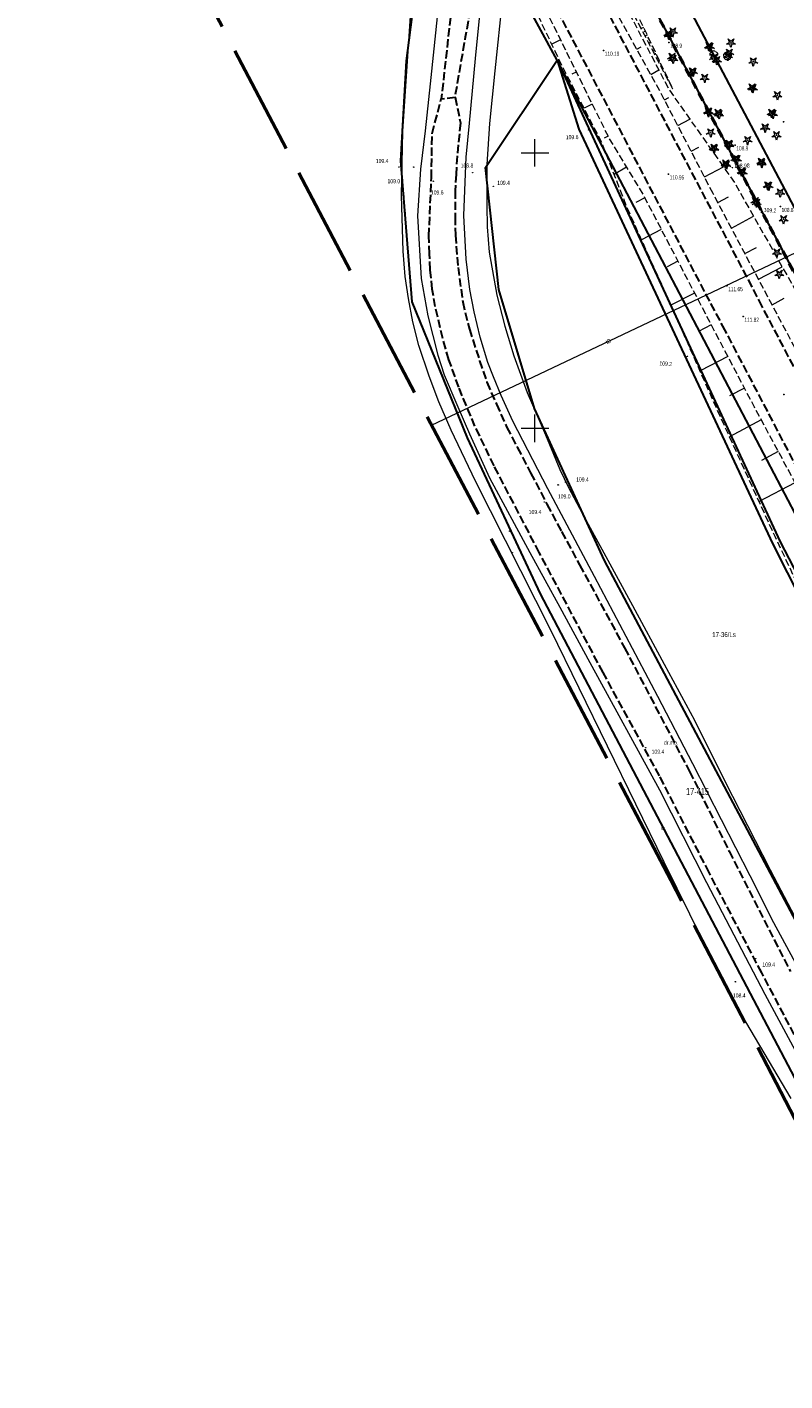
# Model space of a CAD drawing. Header units: metres. Extents: x 7529521 to 7531797, y 5723878 to 5728074.
# Tile 4 of 90: x 7531408 to 7531545, y 5724127 to 5724373. Entities that reach past the tile are written whole.
import ezdxf
from ezdxf.enums import TextEntityAlignment as Align

# ---------------------------------------------------------------- set-up
doc = ezdxf.new("R2010")
doc.units = ezdxf.units.M
for name, pattern in [('2_KTJZ01', [2, 1.5, -0.5]), ('2_PTRW02', [0]), ('4_SUPT_01', [0]), ('GAO', [2.5, 1.5, -1]), ('GDE', [0]), ('GUZ', [1, 0.5, -0.5]), ('L_0_05', [1.75, 1.25, -0.5]), ('L_0_06', [2, 1.5, -0.5]), ('L_0_09', [2.5, 2, -0.5])]:
    doc.linetypes.add(name, pattern=pattern)
doc.layers.get('0').update_dxf_attribs({"color": 252})
for name, color, linetype, lineweight in [('Dzialki', 80, 'GDE', 30), ('jezdnia', 252, 'L_0_06', 18), ('k', 252, 'Continuous', 18), ('KTJZ_E_T_0', 252, 'Continuous', 15), ('KTJZ_L_0', 251, '2_KTJZ01', 30), ('Numery_dzialek', 80, 'Continuous', 30), ('Numery_uzytkow', 252, 'Continuous', 9), ('PTRW_E_T_0', 252, 'Continuous', 15), ('PTRW_L_1', 252, 'Continuous', 18), ('RTPW_T_0', 252, 'Continuous', 15), ('RTPW_T_1', 252, 'Continuous', 15), ('skarpa nieumocniona', 252, 'L_0_05', 18), ('SUPT_E_T_0', 30, 'Continuous', 15), ('SUPT_L_0', 30, '4_SUPT_01', 18), ('Uzytki', 252, 'GUZ', 18), ('wysokosci_naturalne', 7, 'Continuous', 18), ('wysokosci_sztuczne', 7, 'Continuous', 18)]:
    doc.layers.add(name, color=color, linetype=linetype, lineweight=lineweight)
doc.layers.add('EPGPO_L_0', color=7, linetype='GAO', lineweight=50, true_color=0x940094)
doc.layers.add('zakres', color=7, linetype='L_0_09', lineweight=50, true_color=0xff05ff)
doc.styles.get("Standard").update_dxf_attribs({"font": 'arial.ttf'})

# ---------------------------------------------------------------- blocks, each defined once
blk = doc.blocks.new('2_RTPW02')
at = {"linetype": 'Continuous'}
blk.add_circle((0, 0), 0.045, dxfattribs=at)
blk = doc.blocks.new('2_RTPW01')
at = {"linetype": 'Continuous'}
blk.add_circle((0, 0), 0.045, dxfattribs=at)
blk = doc.blocks.new('OBOP01_01')
at = {"linetype": 'Continuous', "lineweight": 18}
blk.add_hatch(color=0, dxfattribs=at).paths.add_polyline_path([(0, -0.1, 1), (0, 0.1, 1)])
at = {"color": 0, "linetype": 'Continuous', "lineweight": 18, "flags": 128}
blk.add_lwpolyline([(0, -1.74), (-0.35, -0.48), (-1.65, -0.54), (-0.57, 0.18), (-1.02, 1.4), (0, 0.6), (1.02, 1.4), (0.57, 0.18), (1.65, -0.54), (0.35, -0.48), (0, -1.74)], dxfattribs=at)
at = {"color": 0, "linetype": 'Continuous', "lineweight": 18}
blk.add_circle((0, 0), 0.1, dxfattribs=at)
blk = doc.blocks.new('OBOP02_01')
at = {"linetype": 'Continuous', "lineweight": 18}
blk.add_hatch(color=0, dxfattribs=at).paths.add_polyline_path([(0, -0.1, 1), (0, 0.1, 1)])
at = {"color": 0, "linetype": 'Continuous', "lineweight": 18}
blk.add_circle((0, 0), 0.1, dxfattribs=at)
for centre, radius, start, end in [((-0.77, 0.25), 0.7, 101.6336, 222.6627), ((0, 0.8), 0.7, 29.8459, 150.1541), ((0.77, 0.25), 0.7, 317.3373, 78.3664), ((-0.46, -0.64), 0.71, 174.3693, 292.5572), ((0.46, -0.64), 0.71, 247.4428, 5.6307)]:
    blk.add_arc(centre, radius, start, end, dxfattribs=at)
blk = doc.blocks.new('RTPW01')
at = {"linetype": 'Continuous', "lineweight": 13}
blk.add_hatch(color=0, dxfattribs=at).paths.add_polyline_path([(0, -0.09, 1), (0, 0.09, 1)])
at = {"color": 0, "linetype": 'Continuous', "lineweight": 13}
blk.add_circle((0, 0), 0.0906, dxfattribs=at)
blk = doc.blocks.new('RTPW02')
at = {"linetype": 'Continuous', "lineweight": 13}
blk.add_hatch(color=0, dxfattribs=at).paths.add_polyline_path([(0, -0.09, 1), (0, 0.09, 1)])
at = {"color": 0, "linetype": 'Continuous', "lineweight": 13}
blk.add_circle((0, 0), 0.0906, dxfattribs=at)

msp = doc.modelspace()

# ---------------------------------------------------------------- linework, layer by layer
at = {"layer": 'Dzialki'}
for p, q in [((7531501.87, 5724413.41), (7531549.19, 5724324.19)), ((7531476.67, 5724366.71), (7531482.09, 5724407.62)), ((7531504.02, 5724366.79), (7531482.09, 5724407.62)), ((7531571.2, 5724294.37), (7531526.32, 5724379.39)), ((7531475.68, 5724348.53), (7531476.67, 5724366.71)), ((7531491.05, 5724347.34), (7531504.02, 5724366.79)), ((7531607.28, 5724169.95), (7531504.02, 5724366.79)), ((7531504.02, 5724366.79), (7531544.45, 5724279.52)), ((7531504.02, 5724366.79), (7531507.97, 5724354.31)), ((7531507.97, 5724354.31), (7531543.12, 5724279.08)), ((7531477.7, 5724322.94), (7531475.68, 5724348.53)), ((7531493.46, 5724325.19), (7531491.05, 5724347.34)), ((7531499.9, 5724303.58), (7531493.46, 5724325.19)), ((7531487.79, 5724298.26), (7531477.7, 5724322.94)), ((7531512.6, 5724275.99), (7531499.9, 5724303.58)), ((7531500.99, 5724269.93), (7531487.79, 5724298.26)), ((7531543.12, 5724279.08), (7531599.91, 5724166.07)), ((7531544.45, 5724279.52), (7531602.29, 5724167.32)), ((7531558.92, 5724188.69), (7531512.6, 5724275.99)), ((7531547.83, 5724180.83), (7531500.99, 5724269.93))]:
    msp.add_line(p, q, dxfattribs=at)
at = {"layer": 'EPGPO_L_0', "linetype": 'GAO'}
msp.add_line((7531549.19, 5724324.19), (7531501.87, 5724413.41), dxfattribs=at)
at = {"layer": 'jezdnia', "color": 251, "lineweight": 30, "flags": 128}
for points in [[(7531541.23, 5724322.09), (7531538.4, 5724327.6), (7531527.77, 5724347.77), (7531515.97, 5724370.33), (7531505.73, 5724390.09), (7531498.77, 5724403.48), (7531488.64, 5724422.78), (7531479.95, 5724439.43), (7531476.36, 5724446.19), (7531465.88, 5724466.03), (7531456.12, 5724484.51), (7531436.66, 5724521.49)], [(7531429.64, 5724517.44), (7531432.66, 5724511.75), (7531448.95, 5724480.75), (7531458.7, 5724462.07), (7531468.89, 5724442.78), (7531481.3, 5724419.27), (7531491.88, 5724399.08), (7531498.25, 5724386.84), (7531508.98, 5724366.41), (7531520.43, 5724344.51), (7531531.18, 5724323.94), (7531534.04, 5724318.55)], [(7531491.88, 5724399.08), (7531491.75, 5724396.02), (7531489.99, 5724393.38), (7531488.22, 5724390.43), (7531486.41, 5724386.07), (7531484.78, 5724375.79), (7531483.01, 5724359.78), (7531485.51, 5724360.08), (7531487.42, 5724371.04), (7531488.6, 5724377.69), (7531490.11, 5724385.55), (7531492.04, 5724389), (7531493.86, 5724389.62), (7531495.68, 5724388.95), (7531498.25, 5724386.84)], [(7531611.17, 5724189.08), (7531609.03, 5724193.02), (7531601.68, 5724207), (7531594.03, 5724221.56), (7531584.82, 5724239.07), (7531578.17, 5724251.71), (7531570.09, 5724267.2), (7531562.3, 5724282.06), (7531554.61, 5724296.66), (7531548.48, 5724308.32), (7531541.23, 5724322.09)], [(7531534.04, 5724318.55), (7531541.28, 5724304.74), (7531547.41, 5724293), (7531555.56, 5724277.55), (7531562.92, 5724263.48), (7531571.32, 5724247.59), (7531577.74, 5724235.28), (7531586.85, 5724217.94), (7531594.48, 5724203.39), (7531601.65, 5724189.66), (7531603.73, 5724185.47)]]:
    msp.add_lwpolyline(points, dxfattribs=at)
at = {"layer": 'k', "linetype": 'Continuous', "lineweight": 18, "flags": 128}
for points in [[(7531500, 5724347.5), (7531500, 5724352.5)], [(7531497.5, 5724350), (7531502.5, 5724350)], [(7531500, 5724297.5), (7531500, 5724302.5)], [(7531497.5, 5724300), (7531502.5, 5724300)]]:
    msp.add_lwpolyline(points, dxfattribs=at)
at = {"layer": 'KTJZ_L_0', "linetype": '2_KTJZ01'}
for p, q in [((7531481.33, 5724353.51), (7531483.01, 5724359.78)), ((7531485.51, 5724360.08), (7531486.49, 5724355.42)), ((7531486.49, 5724355.42), (7531485.87, 5724349.42)), ((7531481.22, 5724345.47), (7531481.33, 5724353.51)), ((7531485.87, 5724349.42), (7531485.68, 5724346.13)), ((7531480.75, 5724334.86), (7531481.22, 5724345.47)), ((7531485.68, 5724346.13), (7531485.54, 5724343.13)), ((7531485.54, 5724343.13), (7531485.5, 5724338.38)), ((7531485.5, 5724338.38), (7531485.57, 5724335.05)), ((7531480.86, 5724331.64), (7531480.75, 5724334.86)), ((7531485.57, 5724335.05), (7531486.05, 5724329.2)), ((7531481, 5724328.76), (7531480.86, 5724331.64)), ((7531481.37, 5724325.28), (7531481, 5724328.76)), ((7531486.05, 5724329.2), (7531486.89, 5724322.95)), ((7531481.92, 5724322.1), (7531481.37, 5724325.28)), ((7531483.27, 5724316.29), (7531481.92, 5724322.1)), ((7531486.89, 5724322.95), (7531488.1, 5724318.01)), ((7531488.1, 5724318.01), (7531489.96, 5724312.27)), ((7531484.4, 5724312.45), (7531483.27, 5724316.29)), ((7531486.16, 5724307.44), (7531484.4, 5724312.45)), ((7531489.96, 5724312.27), (7531491.28, 5724308.36)), ((7531489.12, 5724300.38), (7531486.16, 5724307.44)), ((7531491.28, 5724308.36), (7531493, 5724304.41)), ((7531493, 5724304.41), (7531494.86, 5724300.24)), ((7531492.58, 5724293.2), (7531489.12, 5724300.38)), ((7531494.86, 5724300.24), (7531496.8, 5724296.55)), ((7531496.8, 5724296.55), (7531499.21, 5724291.94)), ((7531500.77, 5724277.47), (7531492.58, 5724293.2)), ((7531499.21, 5724291.94), (7531502.18, 5724286.23)), ((7531502.18, 5724286.23), (7531504.81, 5724281.26)), ((7531504.81, 5724281.26), (7531508.1, 5724275.23)), ((7531512.35, 5724255.7), (7531500.77, 5724277.47)), ((7531508.1, 5724275.23), (7531516.25, 5724260.16)), ((7531516.25, 5724260.16), (7531528.03, 5724237.74)), ((7531522.59, 5724236.92), (7531512.35, 5724255.7)), ((7531531.6, 5724219.37), (7531522.59, 5724236.92)), ((7531528.03, 5724237.74), (7531535.23, 5724223.23)), ((7531535.23, 5724223.23), (7531546.35, 5724201.41)), ((7531541.14, 5724201.17), (7531531.6, 5724219.37)), ((7531548.92, 5724186.43), (7531541.14, 5724201.17))]:
    msp.add_line(p, q, dxfattribs=at)
at = {"layer": 'PTRW_L_1', "linetype": '2_PTRW02', "lineweight": 0}
for p, q in [((7531483.32, 5724385.28), (7531481.64, 5724368.89)), ((7531494.54, 5724382.39), (7531492.72, 5724364.91)), ((7531489.24, 5724367.11), (7531490.3, 5724378.15)), ((7531476.04, 5724353.93), (7531477.5, 5724375.73)), ((7531481.64, 5724368.89), (7531480.98, 5724362.53)), ((7531488.15, 5724355.37), (7531489.24, 5724367.11)), ((7531492.72, 5724364.91), (7531491.73, 5724355.33)), ((7531480.98, 5724362.53), (7531480.06, 5724353.98)), ((7531475.79, 5724342.27), (7531476.04, 5724353.93)), ((7531480.06, 5724353.98), (7531479.22, 5724347.03)), ((7531487.49, 5724349.19), (7531488.15, 5724355.37)), ((7531491.73, 5724355.33), (7531491.25, 5724347.91)), ((7531487.12, 5724338.62), (7531487.49, 5724349.19)), ((7531479.22, 5724347.03), (7531478.71, 5724338.54)), ((7531491.25, 5724347.91), (7531491.25, 5724340.45)), ((7531476.08, 5724332.14), (7531475.79, 5724342.27)), ((7531491.25, 5724340.45), (7531491.33, 5724336.54)), ((7531478.71, 5724338.54), (7531479.37, 5724327.21)), ((7531487.49, 5724330.72), (7531487.12, 5724338.62)), ((7531491.33, 5724336.54), (7531491.69, 5724331.97)), ((7531476.48, 5724327.57), (7531476.08, 5724332.14)), ((7531491.69, 5724331.97), (7531493.08, 5724324.14)), ((7531488.18, 5724325.2), (7531487.49, 5724330.72)), ((7531477.03, 5724323.58), (7531476.48, 5724327.57)), ((7531479.37, 5724327.21), (7531480.58, 5724320.44)), ((7531488.95, 5724321.14), (7531488.18, 5724325.2)), ((7531477.87, 5724319.3), (7531477.03, 5724323.58)), ((7531493.08, 5724324.14), (7531494.55, 5724318.55)), ((7531480.58, 5724320.44), (7531482.4, 5724313.28)), ((7531490.05, 5724316.57), (7531488.95, 5724321.14)), ((7531478.93, 5724315.06), (7531477.87, 5724319.3)), ((7531494.55, 5724318.55), (7531496.19, 5724313.14)), ((7531480.8, 5724309.47), (7531478.93, 5724315.06)), ((7531491.44, 5724311.97), (7531490.05, 5724316.57)), ((7531482.4, 5724313.28), (7531483.5, 5724309.69)), ((7531496.19, 5724313.14), (7531498.6, 5724306.52)), ((7531483.5, 5724309.69), (7531485.99, 5724303.91)), ((7531492.5, 5724309.37), (7531491.44, 5724311.97)), ((7531482.59, 5724304.79), (7531480.8, 5724309.47)), ((7531493.89, 5724305.93), (7531492.5, 5724309.37)), ((7531484.82, 5724299.67), (7531482.59, 5724304.79)), ((7531496.01, 5724301.32), (7531493.89, 5724305.93)), ((7531498.6, 5724306.52), (7531501.9, 5724298.84)), ((7531485.99, 5724303.91), (7531488.11, 5724299.01)), ((7531502.33, 5724289), (7531496.01, 5724301.32)), ((7531489.24, 5724290.41), (7531484.82, 5724299.67)), ((7531488.11, 5724299.01), (7531491.77, 5724291.01)), ((7531501.9, 5724298.84), (7531504.53, 5724292.51)), ((7531504.53, 5724292.51), (7531506.1, 5724289.26)), ((7531502.88, 5724263.39), (7531489.24, 5724290.41)), ((7531491.77, 5724291.01), (7531499.04, 5724277.48)), ((7531510.82, 5724273.13), (7531502.33, 5724289)), ((7531506.1, 5724289.26), (7531508.55, 5724284.61)), ((7531508.55, 5724284.61), (7531512.87, 5724276.75)), ((7531499.04, 5724277.48), (7531504.49, 5724267.53)), ((7531512.87, 5724276.75), (7531517.69, 5724267.87)), ((7531522.3, 5724251.3), (7531510.82, 5724273.13)), ((7531517.69, 5724267.87), (7531523.47, 5724257.19)), ((7531504.49, 5724267.53), (7531509.94, 5724257.51)), ((7531523.47, 5724221.23), (7531502.88, 5724263.39)), ((7531509.94, 5724257.51), (7531522.59, 5724234.36)), ((7531523.47, 5724257.19), (7531528.92, 5724247.06)), ((7531528.66, 5724239.12), (7531522.3, 5724251.3)), ((7531528.92, 5724247.06), (7531534.44, 5724235.94)), ((7531539.05, 5724218.76), (7531528.66, 5724239.12)), ((7531534.44, 5724235.94), (7531542.67, 5724219.89)), ((7531522.59, 5724234.36), (7531531.11, 5724217.54)), ((7531535.1, 5724197.61), (7531523.47, 5724221.23)), ((7531543.36, 5724210.27), (7531539.05, 5724218.76)), ((7531542.67, 5724219.89), (7531547.17, 5724211.33)), ((7531531.11, 5724217.54), (7531541.72, 5724197.32)), ((7531550.46, 5724197.07), (7531543.36, 5724210.27)), ((7531546.47, 5724178.37), (7531535.1, 5724197.61)), ((7531541.72, 5724197.32), (7531550.6, 5724180.76))]:
    msp.add_line(p, q, dxfattribs=at)
at = {"layer": 'skarpa nieumocniona', "color": 252, "lineweight": 18, "flags": 128}
for points in [[(7531532.32, 5724342.59), (7531522.81, 5724360.93), (7531514.91, 5724375.29), (7531511.16, 5724383.25), (7531499.95, 5724404.19), (7531488.16, 5724427.12), (7531481.78, 5724439.91), (7531482.43, 5724441.13), (7531483.33, 5724440.28), (7531489.53, 5724428.18), (7531501.74, 5724405.31), (7531512.66, 5724384.26), (7531516.59, 5724376.31), (7531524.32, 5724361.49), (7531536.18, 5724344.63), (7531548.28, 5724323.25), (7531559.03, 5724304.85), (7531566.78, 5724291.82), (7531571.95, 5724281.85), (7531580.12, 5724268.57), (7531589.87, 5724253.78), (7531596.23, 5724239.44), (7531603.24, 5724228.55), (7531611.97, 5724216.7), (7531625.15, 5724181.74), (7531623.17, 5724178.91), (7531619.83, 5724177.39), (7531614.57, 5724187.94), (7531614.66, 5724188.48), (7531610.8, 5724194.33), (7531603.09, 5724208.17), (7531595.68, 5724222.34), (7531586.48, 5724239.83), (7531579.8, 5724252.94), (7531571.62, 5724268.24), (7531563.72, 5724283.18), (7531556.27, 5724297.38), (7531550.03, 5724309.25), (7531542.74, 5724322.94)], [(7531491.05, 5724428.71), (7531503.15, 5724406.37), (7531514.12, 5724384.88), (7531516, 5724380.6), (7531517.68, 5724376.97), (7531525.01, 5724361.56), (7531517.04, 5724376.82), (7531515.27, 5724380.19), (7531513.03, 5724384.37), (7531502.06, 5724405.67), (7531490.06, 5724428.29), (7531483.66, 5724440.47), (7531483.47, 5724441.6), (7531484.29, 5724441.55)], [(7531554.25, 5724257.64), (7531543.57, 5724280.36), (7531532.79, 5724304), (7531526.65, 5724317.93), (7531516.78, 5724339.91), (7531512.01, 5724352.12), (7531504.93, 5724365.76), (7531498.09, 5724380.13), (7531493.89, 5724387.48), (7531493.63, 5724388.12), (7531494.63, 5724388.37), (7531499.58, 5724380.74), (7531506.62, 5724366.45), (7531513.43, 5724352.66), (7531519.66, 5724342.32), (7531539.76, 5724303.89), (7531546.04, 5724292.24), (7531554.21, 5724276.48), (7531561.52, 5724262.57), (7531569.94, 5724246.67), (7531576.32, 5724234.31), (7531585.38, 5724217.06), (7531593.26, 5724202.1), (7531600.61, 5724188.26), (7531602.22, 5724182.6), (7531608.04, 5724171.68), (7531605.63, 5724170.48), (7531603.16, 5724170.41), (7531599.75, 5724171.04), (7531597.13, 5724173.14), (7531593.51, 5724178.92)]]:
    msp.add_lwpolyline(points, close=True, dxfattribs=at)
at = {"layer": 'skarpa nieumocniona', "color": 252, "linetype": 'Continuous', "lineweight": 18, "flags": 128}
for points in [[(7531519.69, 5724372.73), (7531519.28, 5724372.54)], [(7531520.02, 5724372.06), (7531519.82, 5724371.96)], [(7531520.34, 5724371.38), (7531519.97, 5724371.21)], [(7531504.63, 5724370.49), (7531503.05, 5724369.71)], [(7531518.47, 5724368.83), (7531519.25, 5724369.26)], [(7531520.66, 5724370.7), (7531520.49, 5724370.62)], [(7531520.98, 5724370.02), (7531520.67, 5724369.87)], [(7531521.31, 5724369.35), (7531521.16, 5724369.28)], [(7531521.63, 5724368.67), (7531521.36, 5724368.54)], [(7531521.95, 5724367.99), (7531521.83, 5724367.94)], [(7531522.27, 5724367.32), (7531522.06, 5724367.21)], [(7531522.59, 5724366.64), (7531522.5, 5724366.59)], [(7531507.5, 5724364.66), (7531506.7, 5724364.27)], [(7531521, 5724364.23), (7531522.47, 5724365.04)], [(7531522.92, 5724365.96), (7531522.75, 5724365.88)], [(7531523.24, 5724365.28), (7531523.17, 5724365.25)], [(7531523.56, 5724364.61), (7531523.45, 5724364.55)], [(7531523.88, 5724363.93), (7531523.84, 5724363.91)], [(7531524.21, 5724363.25), (7531524.14, 5724363.22)], [(7531524.53, 5724362.58), (7531524.51, 5724362.57)], [(7531524.85, 5724361.9), (7531524.84, 5724361.89)], [(7531510.38, 5724358.83), (7531508.9, 5724358.1)], [(7531523.49, 5724359.61), (7531524.28, 5724360.02)], [(7531525.91, 5724354.95), (7531528.11, 5724356.09)], [(7531513.26, 5724353.01), (7531512.58, 5724352.67)], [(7531528.33, 5724350.29), (7531529.74, 5724351.03)], [(7531516.58, 5724347.42), (7531514.37, 5724346.09)], [(7531530.74, 5724345.63), (7531534.21, 5724347.43)], [(7531519.91, 5724341.84), (7531518.3, 5724341)], [(7531533.17, 5724340.98), (7531535.13, 5724342.01)], [(7531535.63, 5724336.34), (7531539.66, 5724338.48)], [(7531522.92, 5724336.08), (7531519.34, 5724334.21)], [(7531538.09, 5724331.7), (7531540.17, 5724332.8)], [(7531525.94, 5724330.32), (7531523.97, 5724329.3)], [(7531540.55, 5724327.06), (7531544.84, 5724329.33)], [(7531528.95, 5724324.56), (7531524.68, 5724322.33)], [(7531543.01, 5724322.42), (7531545.22, 5724323.6)], [(7531531.96, 5724318.8), (7531529.65, 5724317.59)], [(7531534.97, 5724313.04), (7531529.96, 5724310.42)], [(7531537.99, 5724307.28), (7531535.29, 5724305.87)], [(7531541.03, 5724301.54), (7531535.32, 5724298.46)], [(7531544.11, 5724295.82), (7531541.07, 5724294.17)], [(7531547.16, 5724290.08), (7531540.67, 5724286.71)]]:
    msp.add_lwpolyline(points, dxfattribs=at)
at = {"layer": 'SUPT_L_0', "linetype": '4_SUPT_01'}
msp.add_line((7531481.24, 5724300.6), (7531551.54, 5724333.9), dxfattribs=at)
at = {"layer": 'Uzytki'}
for p, q in [((7531501.87, 5724413.41), (7531549.19, 5724324.19)), ((7531482.09, 5724407.62), (7531476.67, 5724366.71)), ((7531571.2, 5724294.37), (7531526.32, 5724379.39)), ((7531476.67, 5724366.71), (7531475.68, 5724348.53)), ((7531491.05, 5724347.34), (7531504.02, 5724366.79)), ((7531504.02, 5724366.79), (7531544.45, 5724279.52)), ((7531475.68, 5724348.53), (7531477.7, 5724322.94)), ((7531493.46, 5724325.19), (7531491.05, 5724347.34)), ((7531499.9, 5724303.58), (7531493.46, 5724325.19)), ((7531477.7, 5724322.94), (7531487.79, 5724298.26)), ((7531512.6, 5724275.99), (7531499.9, 5724303.58)), ((7531487.79, 5724298.26), (7531500.99, 5724269.92)), ((7531544.45, 5724279.52), (7531602.29, 5724167.32)), ((7531558.92, 5724188.69), (7531512.6, 5724275.99)), ((7531500.99, 5724269.92), (7531547.83, 5724180.83))]:
    msp.add_line(p, q, dxfattribs=at)
at = {"layer": 'wysokosci_naturalne', "color": 252}
for p in [(7531524.31, 5724370.03), (7531545.1, 5724355.65), (7531536.32, 5724351.41), (7531544.52, 5724340.23)]:
    msp.add_point(p, dxfattribs=at)
at = {"layer": 'wysokosci_sztuczne', "color": 252}
for p in [(7531512.44, 5724368.6), (7531524.22, 5724346.14), (7531534.84, 5724325.87), (7531537.78, 5724320.31), (7531545.16, 5724306.14)]:
    msp.add_point(p, dxfattribs=at)
at = {"layer": 'zakres', "color": 210, "lineweight": 50, "ltscale": 10}
msp.add_lwpolyline([(7531630.23, 5724014.55), (7531524.65, 5724218.01), (7531524.65, 5724218.01), (7531524.65, 5724218.01), (7531524.65, 5724218.01), (7531524.65, 5724218.01), (7531524.65, 5724218.01), (7531524.65, 5724218.01), (7531524.65, 5724218.01), (7531524.65, 5724218.01), (7531524.65, 5724218.01), (7531524.65, 5724218.01), (7531524.65, 5724218.01), (7531524.65, 5724218.01), (7531524.65, 5724218.01), (7531524.65, 5724218.01), (7531524.65, 5724218.01), (7531524.65, 5724218.01), (7531524.65, 5724218.01), (7531524.65, 5724218.01), (7531524.65, 5724218.01), (7531524.65, 5724218.01), (7531524.65, 5724218.01), (7531407.86, 5724440.2)], dxfattribs=at)

# ---------------------------------------------------------------- block references
at = {"color": 74, "linetype": 'Continuous', "xscale": 0.5, "yscale": 0.5, "zscale": 0.5}
for name, p in [('OBOP01_01', (7531524.21, 5724371.56)), ('OBOP01_01', (7531524.31, 5724371.35)), ('OBOP01_01', (7531525.01, 5724371.98)), ('OBOP01_01', (7531531.56, 5724369.31)), ('OBOP01_01', (7531531.75, 5724369.23)), ('OBOP01_01', (7531535.27, 5724368.13)), ('OBOP01_01', (7531535.55, 5724369.97)), ('OBOP01_01', (7531524.88, 5724367.36)), ('OBOP01_01', (7531525.07, 5724367.02)), ('OBOP01_01', (7531532.48, 5724367.22)), ('OBOP02_01', (7531532.45, 5724367.78)), ('OBOP01_01', (7531532.99, 5724366.78)), ('OBOP02_01', (7531534.92, 5724367.59)), ('OBOP01_01', (7531535.02, 5724367.55)), ('OBOP01_01', (7531539.6, 5724366.56)), ('OBOP01_01', (7531528.54, 5724364.7)), ('OBOP01_01', (7531528.69, 5724364.68)), ('OBOP01_01', (7531530.79, 5724363.58)), ('OBOP01_01', (7531539.39, 5724361.8)), ('OBOP01_01', (7531539.54, 5724361.68)), ('OBOP01_01', (7531543.99, 5724360.41)), ('OBOP01_01', (7531531.43, 5724357.49)), ('OBOP01_01', (7531531.51, 5724357.36)), ('OBOP01_01', (7531533.2, 5724357.2)), ('OBOP01_01', (7531533.41, 5724356.97)), ('OBOP01_01', (7531542.94, 5724357.2)), ('OBOP01_01', (7531543.19, 5724357.02)), ('OBOP01_01', (7531531.89, 5724353.67)), ('OBOP01_01', (7531541.76, 5724354.57)), ('OBOP01_01', (7531541.77, 5724354.51)), ('OBOP01_01', (7531543.82, 5724353.17)), ('OBOP01_01', (7531532.45, 5724350.9)), ('OBOP01_01', (7531532.54, 5724350.74)), ('OBOP01_01', (7531535.2, 5724351.61)), ('OBOP01_01', (7531535.26, 5724351.4)), ('OBOP01_01', (7531538.59, 5724352.28)), ('OBOP01_01', (7531536.39, 5724348.9)), ('OBOP01_01', (7531536.66, 5724348.81)), ('OBOP01_01', (7531541.09, 5724348.35)), ('OBOP01_01', (7531534.58, 5724348)), ('OBOP01_01', (7531534.73, 5724347.82)), ('OBOP01_01', (7531537.49, 5724346.59)), ('OBOP01_01', (7531537.7, 5724346.43)), ('OBOP01_01', (7531541.14, 5724348.08)), ('OBOP01_01', (7531542.24, 5724344.02)), ('OBOP01_01', (7531542.41, 5724343.98)), ('OBOP01_01', (7531539.99, 5724341.22)), ('OBOP01_01', (7531540.22, 5724340.92)), ('OBOP01_01', (7531544.49, 5724342.76)), ('OBOP01_01', (7531545.1, 5724337.91)), ('OBOP01_01', (7531543.91, 5724331.87)), ('OBOP01_01', (7531544.32, 5724327.98))]:
    msp.add_blockref(name, p, dxfattribs=at)
at = {"layer": 'RTPW_T_0'}
for p in [(7531509.75, 5724354.17), (7531475.31, 5724347.44), (7531478.01, 5724347.41), (7531481.55, 5724344.85), (7531488.7, 5724346.39), (7531492.46, 5724343.93), (7531541.13, 5724339.18), (7531527.66, 5724313.07), (7531505.56, 5724290.22), (7531504.21, 5724289.73), (7531501.69, 5724286.64), (7531495.41, 5724281.34), (7531495.89, 5724277.43), (7531520.11, 5724242.04), (7531540.05, 5724203.75), (7531536.38, 5724199.54)]:
    msp.add_blockref('2_RTPW01', p, dxfattribs=at)
at = {"layer": 'RTPW_T_1'}
msp.add_blockref('2_RTPW02', (7531535.83, 5724347.3), dxfattribs=at)
at = {"layer": 'wysokosci_naturalne', "color": 252, "linetype": 'Continuous', "xscale": 0.5, "yscale": 0.5, "zscale": 0.5}
for p in [(7531524.31, 5724370.03), (7531545.1, 5724355.65), (7531536.32, 5724351.41), (7531544.52, 5724340.23)]:
    msp.add_blockref('RTPW01', p, dxfattribs=at)
at = {"layer": 'wysokosci_sztuczne', "color": 252, "linetype": 'Continuous', "xscale": 0.5, "yscale": 0.5, "zscale": 0.5}
for p in [(7531512.44, 5724368.6), (7531524.22, 5724346.14), (7531534.84, 5724325.87), (7531537.78, 5724320.31), (7531545.16, 5724306.14)]:
    msp.add_blockref('RTPW02', p, dxfattribs=at)

# ---------------------------------------------------------------- texts
at = {"layer": 'KTJZ_E_T_0', "width": 0.7}
msp.add_text('dr.mb.', height=0.75, dxfattribs=at).set_placement((7531523.4, 5724242.58))
at = {"layer": 'Numery_dzialek', "width": 0.7}
msp.add_text('17-415', height=1.26, dxfattribs=at).set_placement((7531527.4, 5724234.71), align=Align.TOP_LEFT)
at = {"layer": 'Numery_uzytkow', "width": 0.7}
msp.add_text('17-36/Ls', height=0.9, dxfattribs=at).set_placement((7531532.16, 5724263.01), align=Align.TOP_LEFT)
at = {"layer": 'PTRW_E_T_0', "width": 0.7}
msp.add_text('w.', height=0.75, dxfattribs=at).set_placement((7531522.89, 5724227.08))
at = {"layer": 'RTPW_T_0', "width": 0.7}
for s, rotation, p in [('109.6', 0.74, (7531505.6, 5724352.46)), ('109.2', 356.48, (7531541.49, 5724339.27)), ('109.2', 356.48, (7531522.56, 5724311.43))]:
    msp.add_text(s, height=0.75, rotation=rotation, dxfattribs=at).set_placement(p)
for s, p in [('109.4', (7531471.13, 5724348.15)), ('108.8', (7531486.53, 5724347.31)), ('109.0', (7531473.24, 5724344.48)), ('109.4', (7531493.15, 5724344.18)), ('109.6', (7531481.12, 5724342.44)), ('109.4', (7531507.47, 5724290.34)), ('109.0', (7531504.16, 5724287.27)), ('109.4', (7531498.87, 5724284.44)), ('109.4', (7531521.17, 5724240.93)), ('109.4', (7531541.27, 5724202.3)), ('108.4', (7531535.91, 5724196.7))]:
    msp.add_text(s, height=0.75, dxfattribs=at).set_placement(p)
at = {"layer": 'RTPW_T_1', "width": 0.7}
msp.add_text('108.98', height=0.75, rotation=1.45, dxfattribs=at).set_placement((7531536.15, 5724347.25))
at = {"layer": 'SUPT_E_T_0', "width": 0.7}
msp.add_text('tD', height=0.75, rotation=25.35, dxfattribs=at).set_placement((7531513.32, 5724315.79), align=Align.MIDDLE)
at = {"layer": 'wysokosci_naturalne', "color": 252, "lineweight": 15, "width": 0.66}
for s, p in [('108.9', (7531524.53, 5724369.06)), ('108.9', (7531536.54, 5724350.44)), ('108.8', (7531544.74, 5724339.26))]:
    msp.add_text(s, height=0.75, dxfattribs=at).set_placement(p)
at = {"layer": 'wysokosci_sztuczne', "color": 252, "lineweight": 15, "width": 0.66}
for s, p in [('110.19', (7531512.67, 5724367.62)), ('110.95', (7531524.44, 5724345.17)), ('111.65', (7531535.06, 5724324.89)), ('111.82', (7531538, 5724319.33))]:
    msp.add_text(s, height=0.75, dxfattribs=at).set_placement(p)

doc.saveas('drawing.dxf')
